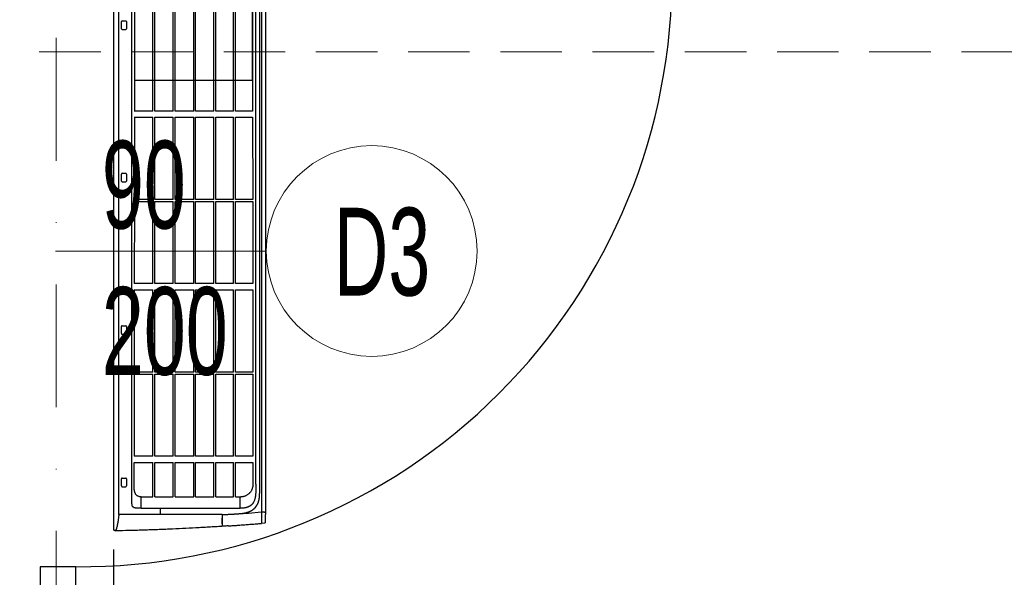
# Model space of a CAD drawing. Header units: inches. Extents: x 67073 to 287261, y -76160 to 48412.
# Tile 34 of 117: x 81883 to 82023, y -41623 to -41543. Entities that reach past the tile are written whole.
import ezdxf

# ---------------------------------------------------------------- set-up
doc = ezdxf.new("R2010")
doc.units = ezdxf.units.IN
doc.header["$MEASUREMENT"] = 0
doc.linetypes.add('DASHDOT', pattern=[1, 0.5, -0.25, 0, -0.25])
doc.linetypes.add('HIDDEN', pattern=[0.375, 0.25, -0.125])
for name, color, linetype in [('DVM_INDOOR', 7, 'Continuous'), ('p--drzwi', 251, 'Continuous'), ('p--opis drzwi', 252, 'Continuous'), ('p--podciąg', 61, 'Continuous')]:
    doc.layers.add(name, color=color, linetype=linetype)
doc.layers.add('p--dach', color=2, linetype='Continuous', lineweight=30)
doc.layers.add('p--osie konstr', color=1, linetype='DASHDOT', lineweight=15)
doc.styles.add('STYL-1', font='Arial Narrow.ttf', dxfattribs={"width": 0.75})

# ---------------------------------------------------------------- blocks, each defined once
blk = doc.blocks.new('drzwi-90-100')
for p, q in [((100, 2.53), (94.95, 2.53)), ((94.95, 2.53), (94.95, -2.53)), ((94.95, -2.53), (100, -2.53))]:
    blk.add_line(p, q)
blk.add_arc((10.8, 3.23), 84.15, 359.5233, 90.4767)
blk = doc.blocks.new('RAC_ID_WM_AIRISE_WF_820X299X215_WF_T_BL')
at = {"layer": 'DVM_INDOOR', "color": 0}
for p, q in [((-409, 0), (-410, -2.5)), ((-409, 0), (409, 0)), ((-386.7, -7), (386.7, -7)), ((-386.7, -66), (-386.7, -7)), ((-347.1, -11.7), (-347.1, -16.9)), ((-346.1, -10.7), (-335.9, -10.7)), ((-334.9, -11.7), (-334.9, -16.9)), ((-130.1, -11.7), (-130.1, -16.9)), ((-129.1, -10.7), (-118.9, -10.7)), ((-117.9, -11.7), (-117.9, -16.9)), ((86.9, -11.7), (86.9, -16.9)), ((87.9, -10.7), (98.1, -10.7)), ((99.1, -11.7), (99.1, -16.9)), ((303.9, -11.7), (303.9, -16.9)), ((304.9, -10.7), (315.1, -10.7)), ((316.1, -11.7), (316.1, -16.9)), ((-367.3, -25.3), (367.3, -25.3)), ((-335.9, -17.9), (-346.1, -17.9)), ((-118.9, -17.9), (-129.1, -17.9)), ((98.1, -17.9), (87.9, -17.9)), ((315.1, -17.9), (304.9, -17.9)), ((-377.7, -38.8), (-377.7, -179.9)), ((-377.7, -38.8), (-361.7, -38.8)), ((-361.7, -38.8), (-361.7, -55.2)), ((-351.7, -28.8), (-312.7, -28.8)), ((-312.7, -28.8), (-312.7, -55.2)), ((-186.8, -28.9), (-303.8, -28.9)), ((-303.8, -55.2), (-303.8, -28.9)), ((-186.8, -28.9), (-186.8, -55.2)), ((-66.9, -29), (-183.9, -28.9)), ((-183.9, -55.2), (-183.9, -28.9)), ((-66.9, -28.9), (-66.9, -55.2)), ((-57.9, -55.2), (-57.9, -28.9)), ((58.9, -29.1), (-57.9, -29)), ((58.9, -29.1), (58.9, -55.2)), ((178.8, -29.1), (61.9, -29.1)), ((61.9, -55.2), (61.9, -29.1)), ((178.8, -28.9), (178.8, -55.2)), ((187.7, -55.2), (187.7, -28.9)), ((354.5, -29.2), (187.7, -29.1)), ((231.5, -29.1), (231.5, -197.4)), ((354.5, -29.2), (231.5, -29.2)), ((-361.7, -55.2), (-312.7, -55.2)), ((-303.8, -55.2), (-186.8, -55.2)), ((-183.9, -55.2), (-66.9, -55.2)), ((-57.9, -55.2), (58.9, -55.2)), ((61.9, -55.2), (178.8, -55.2)), ((187.7, -55.2), (362, -55.2)), ((-377.7, -66), (-386.7, -66)), ((-386.7, -153.9), (-386.7, -66)), ((-361.7, -58), (-361.7, -84.5)), ((-361.7, -58), (-312.7, -58)), ((-312.7, -58), (-312.7, -84.5)), ((-303.8, -84.5), (-303.8, -58)), ((-303.8, -58), (-186.8, -58)), ((-186.8, -58), (-186.8, -84.5)), ((-183.9, -84.5), (-183.9, -58)), ((-183.9, -58), (-66.9, -58)), ((-66.9, -58), (-66.9, -84.5)), ((-57.9, -84.5), (-57.9, -58)), ((-57.9, -58), (58.9, -58)), ((58.9, -58), (58.9, -84.5)), ((61.9, -84.5), (61.9, -58)), ((61.9, -58), (178.8, -58)), ((178.8, -58), (178.8, -84.5)), ((187.7, -84.5), (187.7, -58)), ((187.7, -58), (362, -58)), ((-361.7, -84.5), (-312.7, -84.5)), ((-361.7, -87.2), (-361.7, -113.5)), ((-361.7, -87.2), (-312.7, -87.2)), ((-312.7, -87.2), (-312.7, -113.5)), ((-303.8, -84.5), (-186.8, -84.5)), ((-303.8, -113.5), (-303.8, -87.2)), ((-303.8, -87.2), (-186.8, -87.2)), ((-186.8, -87.2), (-186.8, -113.5)), ((-183.9, -84.5), (-66.9, -84.5)), ((-183.9, -113.5), (-183.9, -87.2)), ((-183.9, -87.2), (-66.9, -87.2)), ((-66.9, -87.2), (-66.9, -113.5)), ((-57.9, -84.5), (58.9, -84.5)), ((-57.9, -113.5), (-57.9, -87.2)), ((-57.9, -87.2), (58.9, -87.2)), ((58.9, -87.2), (58.9, -113.5)), ((61.9, -84.5), (178.8, -84.5)), ((61.9, -113.5), (61.9, -87.2)), ((61.9, -87.2), (178.8, -87.2)), ((178.8, -87.2), (178.8, -113.5)), ((187.7, -84.5), (362, -84.5)), ((187.7, -113.5), (187.7, -87.2)), ((187.7, -87.2), (362, -87.2)), ((-361.7, -113.5), (-312.7, -113.5)), ((-361.7, -116.3), (-361.7, -142.2)), ((-361.7, -116.3), (-312.7, -116.3)), ((-312.7, -116.3), (-312.7, -142.2)), ((-303.8, -113.5), (-186.8, -113.5)), ((-303.8, -142.2), (-303.8, -116.3)), ((-303.8, -116.3), (-186.8, -116.3)), ((-186.8, -116.3), (-186.8, -142.2)), ((-183.9, -113.5), (-66.9, -113.5)), ((-183.9, -142.2), (-183.9, -116.3)), ((-183.9, -116.3), (-66.9, -116.3)), ((-66.9, -116.3), (-66.9, -142.2)), ((-57.9, -113.5), (58.9, -113.5)), ((-57.9, -142.2), (-57.9, -116.3)), ((-57.9, -116.3), (58.9, -116.3)), ((58.9, -116.3), (58.9, -142.2)), ((61.9, -113.5), (178.8, -113.5)), ((61.9, -142.2), (61.9, -116.3)), ((61.9, -116.3), (178.8, -116.3)), ((178.8, -116.3), (178.8, -142.2)), ((187.7, -113.5), (362, -113.5)), ((187.7, -142.2), (187.7, -116.3)), ((187.7, -116.3), (362, -116.3)), ((-404.1, -146), (-404.1, -146)), ((-386.7, -154.1), (-386.7, -154.1)), ((-361.7, -142.2), (-312.7, -142.2)), ((-361.7, -144.9), (-361.7, -170.4)), ((-361.7, -144.9), (-312.7, -144.9)), ((-312.7, -144.9), (-312.7, -170.4)), ((-303.8, -142.2), (-186.8, -142.2)), ((-303.8, -170.4), (-303.8, -144.9)), ((-303.8, -144.9), (-186.8, -144.9)), ((-186.8, -144.9), (-186.8, -170.4)), ((-183.9, -142.2), (-66.9, -142.2)), ((-183.9, -170.4), (-183.9, -144.9)), ((-183.9, -144.9), (-66.9, -144.9)), ((-66.9, -144.9), (-66.9, -170.4)), ((-57.9, -142.2), (58.9, -142.2)), ((-57.9, -170.4), (-57.9, -144.9)), ((-57.9, -144.9), (58.9, -144.9)), ((58.9, -144.9), (58.9, -170.4)), ((61.9, -142.2), (178.8, -142.2)), ((61.9, -170.4), (61.9, -144.9)), ((61.9, -144.9), (178.8, -144.9)), ((178.8, -144.9), (178.8, -170.4)), ((187.7, -142.2), (362, -142.2)), ((187.7, -170.4), (187.7, -144.9)), ((187.7, -144.9), (362, -144.9)), ((-403.5, -154.7), (-403.5, -154.7)), ((-403.2, -154.4), (-386.7, -154.4)), ((-400.8, -154.1), (-400.8, -154.1)), ((-385.5, -191.3), (-387.7, -154.4)), ((-377.7, -179.9), (-361.7, -179.9)), ((-361.7, -170.4), (-312.7, -170.4)), ((-361.7, -173.2), (-361.7, -180.4)), ((-361.7, -173.2), (-312.7, -173.2)), ((-312.7, -173.2), (-312.7, -197.8)), ((-303.8, -170.4), (-186.8, -170.4)), ((-303.8, -197.8), (-303.8, -173.2)), ((-303.8, -173.2), (-186.8, -173.2)), ((-186.8, -173.2), (-186.8, -197.7)), ((-183.9, -170.4), (-66.9, -170.4)), ((-183.9, -197.7), (-183.9, -173.2)), ((-183.9, -173.2), (-66.9, -173.2)), ((-66.9, -173.2), (-66.9, -197.6)), ((-57.9, -170.4), (58.9, -170.4)), ((-57.9, -197.6), (-57.9, -173.2)), ((-57.9, -173.2), (58.9, -173.2)), ((58.9, -173.2), (58.9, -197.5)), ((61.9, -170.4), (178.8, -170.4)), ((61.9, -197.5), (61.9, -173.2)), ((61.9, -173.2), (178.8, -173.2)), ((178.8, -173.2), (178.8, -197.4)), ((187.7, -170.4), (362, -170.4)), ((187.7, -197.4), (187.7, -173.2)), ((187.7, -173.2), (362, -173.2)), ((-383.6, -210.1), (-385.5, -191.3)), ((-399, -214.1), (-399.4, -209.8)), ((-383.6, -210.1), (-399.4, -209.8)), ((-344.4, -210.1), (-383.6, -210.1)), ((-46.2, -210.1), (-344.4, -210.1)), ((-312.7, -197.8), (-344.1, -197.8)), ((-186.8, -197.7), (-303.8, -197.8)), ((-66.9, -197.6), (-183.9, -197.7)), ((58.9, -197.5), (-57.9, -197.6)), ((344.4, -210.1), (-46.2, -210.1)), ((178.8, -197.4), (61.9, -197.5)), ((347.9, -197.3), (187.7, -197.4)), ((231.5, -197.3), (347.3, -197.3)), ((-397.5, -215.5), (-386.6, -215.5)), ((-383.2, -214.4), (-383.2, -215.5)), ((383.2, -215.5), (-383.2, -215.5))]:
    blk.add_line(p, q, dxfattribs=at)
for centre, start, end in [((-346.1, -11.7), 90, 179.9999), ((-335.9, -11.7), 0.0001, 90), ((-129.1, -11.7), 90, 179.9999), ((-118.9, -11.7), 0.0001, 90), ((87.9, -11.7), 90, 179.9999), ((98.1, -11.7), 0.0001, 90), ((304.9, -11.7), 90, 179.9999), ((315.1, -11.7), 0.0001, 90), ((-346.1, -16.9), 180.0039, 270), ((-335.9, -16.9), 270, 359.9961), ((-129.1, -16.9), 180.0039, 270), ((-118.9, -16.9), 270, 359.9961), ((87.9, -16.9), 180.0039, 270), ((98.1, -16.9), 270, 359.9961), ((304.9, -16.9), 180.0039, 270), ((315.1, -16.9), 270, 359.9961)]:
    blk.add_arc(centre, 1, start, end, dxfattribs=at)
blk.add_ellipse((-403.3, -153.8), major_axis=(0.278, 0.113), ratio=1, start_param=2.821263, end_param=4.255417, dxfattribs=at)
for points, knots in [([(-403.6, -153.8), (-403.6, -153.5), (-403.7, -153.1), (-403.7, -152.3), (-403.8, -151.1), (-404, -148.4), (-404.1, -146.1), (-404.4, -141.4), (-404.7, -136.8), (-405, -132.1), (-405.1, -129.8), (-405.2, -129), (-405.2, -127.4), (-405.3, -126.6), (-405.5, -122.7), (-405.7, -119.6), (-406.2, -110.2), (-406.5, -103.9), (-407.1, -91.3), (-407.4, -85), (-407.8, -77.1), (-407.8, -75.5), (-408, -72.3), (-408, -70.7), (-408.2, -66), (-408.3, -62.8), (-408.5, -58.1), (-408.6, -56.5), (-408.7, -53.3), (-408.7, -51.7), (-408.9, -47), (-409, -43.8), (-409.2, -37.5), (-409.3, -34.3), (-409.4, -27.9), (-409.5, -24.8), (-409.8, -15.2), (-409.9, -8.9), (-410, -2.5)], [0, 0, 0, 0, 0.007812, 0.007812, 0.015625, 0.03125, 0.0625, 0.0625, 0.125, 0.15625, 0.15625, 0.171875, 0.171875, 0.1875, 0.1875, 0.25, 0.25, 0.375, 0.375, 0.5, 0.5, 0.53125, 0.53125, 0.5625, 0.5625, 0.625, 0.625, 0.65625, 0.65625, 0.6875, 0.6875, 0.75, 0.75, 0.8125, 0.8125, 0.875, 0.875, 1, 1, 1, 1]), ([(-409.2, -2.6), (-409.2, -2.5), (-409.2, -2.4), (-409.3, -2.3), (-409.3, -2.2), (-409.4, -2), (-409.5, -1.9), (-409.5, -1.7), (-409.5, -1.6), (-409.5, -1.6), (-409.5, -1.5), (-409.5, -1.5), (-409.5, -1.4), (-409.5, -1.2), (-409.4, -1.1), (-409.4, -1)], [0, 0, 0, 0, 0.125, 0.125, 0.25, 0.25, 0.5, 0.5, 0.625, 0.625, 0.65625, 0.6875, 0.75, 0.75, 1, 1, 1, 1]), ([(-407, -3.6), (-407.2, -3.5), (-407.4, -3.5), (-407.9, -3.3), (-408, -3.2), (-408.3, -3.1), (-408.3, -3.1), (-408.4, -3.1), (-408.4, -3), (-408.6, -3), (-408.7, -2.9), (-408.9, -2.8), (-409, -2.7), (-409.2, -2.6)], [0, 0, 0, 0, 0.25, 0.25, 0.5, 0.5, 0.5625, 0.5625, 0.625, 0.625, 0.75, 0.75, 1, 1, 1, 1]), ([(-386.7, -7), (-388.5, -6.8), (-390.2, -6.6), (-392.4, -6.3), (-392.8, -6.3), (-393.7, -6.2), (-394.1, -6.1), (-395.4, -5.9), (-396.3, -5.8), (-397.9, -5.5), (-398.8, -5.3), (-400, -5.1), (-400.5, -5), (-401.3, -4.9), (-401.7, -4.8), (-403.8, -4.3), (-405.4, -4), (-407, -3.6)], [0, 0, 0, 0, 0.25, 0.25, 0.3125, 0.3125, 0.375, 0.375, 0.5, 0.5, 0.625, 0.625, 0.6875, 0.6875, 0.75, 0.75, 1, 1, 1, 1]), ([(-374.8, -26.2), (-374.8, -26.3), (-375, -26.4), (-375.3, -26.6), (-375.8, -27.1), (-376.4, -27.8), (-376.7, -28.4), (-376.9, -28.7)], [0, 0, 0, 0, 0.041801, 0.201508, 0.361215, 0.680629, 1, 1, 1, 1]), ([(-374.7, -26.2), (-374.7, -26.2), (-374.7, -26.2), (-374.7, -26.2), (-374.7, -26.2), (-374.7, -26.2), (-374.7, -26.2), (-374.7, -26.2), (-374.7, -26.2), (-374.7, -26.2), (-374.7, -26.2), (-374.7, -26.2), (-374.7, -26.2), (-374.7, -26.2), (-374.7, -26.2), (-374.7, -26.2), (-374.6, -26.2), (-374.6, -26.2), (-374.6, -26.2), (-374.4, -26.2), (-374.4, -26.2), (-374.1, -26.1), (-374, -26.1), (-373.5, -26), (-373.2, -25.9), (-372.6, -25.8), (-372.3, -25.8), (-371.7, -25.7), (-371.4, -25.6), (-370.7, -25.5), (-370.4, -25.5), (-370, -25.4), (-369.8, -25.4), (-369.5, -25.4), (-369.3, -25.4), (-368.5, -25.3), (-367.9, -25.3), (-367.3, -25.3)], [0, 0, 0, 0, 0.000122, 0.000122, 0.000244, 0.000244, 0.000488, 0.000488, 0.000977, 0.000977, 0.001953, 0.001953, 0.003906, 0.003906, 0.007813, 0.007813, 0.015625, 0.015625, 0.03125, 0.03125, 0.0625, 0.0625, 0.125, 0.125, 0.25, 0.25, 0.375, 0.375, 0.5, 0.5, 0.625, 0.625, 0.6875, 0.6875, 0.75, 0.75, 1, 1, 1, 1]), ([(-377.7, -38.8), (-377.7, -38.6), (-377.7, -38.3), (-377.7, -37.8), (-377.7, -37.3), (-377.7, -36.8), (-377.7, -36.4), (-377.7, -36), (-377.7, -35.6), (-377.7, -35.2), (-377.7, -34.9), (-377.7, -34.5), (-377.7, -34.2), (-377.7, -33.9), (-377.7, -33.5), (-377.7, -33), (-377.7, -32.5), (-377.7, -32.3), (-377.7, -32.1), (-377.7, -32), (-377.7, -32), (-377.7, -31.9), (-377.7, -31.9), (-377.7, -31.8), (-377.7, -31.8), (-377.7, -31.7), (-377.7, -31.5), (-377.7, -31.3), (-377.7, -31.1), (-377.6, -30.8), (-377.6, -30.5), (-377.5, -30.2), (-377.4, -29.9), (-377.4, -29.8), (-377.3, -29.7), (-377.3, -29.6), (-377.3, -29.5), (-377.3, -29.5), (-377.2, -29.4), (-377.2, -29.3), (-377.2, -29.2), (-377.1, -29.1), (-377.1, -29.1), (-377.1, -29), (-377, -28.9), (-377, -28.8), (-376.9, -28.8), (-376.9, -28.7), (-376.9, -28.7)], [0, 0, 0, 0, 0.050243, 0.098523, 0.144839, 0.189192, 0.231581, 0.272006, 0.310468, 0.346966, 0.381501, 0.414072, 0.444679, 0.473322, 0.500002, 0.578216, 0.62501, 0.638641, 0.650008, 0.659383, 0.668758, 0.672184, 0.675772, 0.679523, 0.683436, 0.687512, 0.708306, 0.729133, 0.750012, 0.781269, 0.812473, 0.843692, 0.874994, 0.883321, 0.891643, 0.899963, 0.90828, 0.916597, 0.924914, 0.933234, 0.941556, 0.949883, 0.958215, 0.966553, 0.9749, 0.983256, 0.991622, 1, 1, 1, 1]), ([(-361.7, -38.8), (-361.7, -38.6), (-361.7, -38.4), (-361.7, -38), (-361.7, -37.8), (-361.6, -37.4), (-361.6, -37.2), (-361.5, -36.9), (-361.5, -36.9), (-361.5, -36.8), (-361.5, -36.7), (-361.5, -36.6), (-361.4, -36.5), (-361.3, -36), (-361.2, -35.6), (-360.9, -34.9), (-360.8, -34.5), (-360.5, -34), (-360.4, -33.8), (-360.3, -33.6), (-360.2, -33.6), (-360.2, -33.5), (-360.1, -33.4), (-360, -33.3), (-359.7, -32.8), (-359.5, -32.5), (-359.1, -32.1), (-359, -31.9), (-358.7, -31.7), (-358.5, -31.5), (-358.3, -31.3), (-358.2, -31.2), (-358.1, -31.1), (-358, -31.1), (-358, -31), (-357.8, -30.9), (-357.6, -30.8), (-357.5, -30.7)], [0, 0, 0, 0, 0.0625, 0.0625, 0.125, 0.125, 0.1875, 0.1875, 0.203125, 0.203125, 0.21875, 0.21875, 0.25, 0.25, 0.375, 0.375, 0.5, 0.5, 0.5625, 0.5625, 0.578125, 0.578125, 0.59375, 0.625, 0.625, 0.75, 0.75, 0.8125, 0.8125, 0.875, 0.875, 0.90625, 0.921875, 0.921875, 0.9375, 0.9375, 1, 1, 1, 1]), ([(-351.7, -28.8), (-352, -28.8), (-352.2, -28.8), (-352.7, -28.9), (-353.3, -28.9), (-354, -29.1), (-354.5, -29.2), (-354.8, -29.3), (-354.9, -29.3), (-355, -29.4), (-355, -29.4), (-355.2, -29.5), (-355.3, -29.5), (-355.7, -29.7), (-356.2, -29.9), (-356.8, -30.2), (-357.3, -30.5), (-357.5, -30.7)], [0, 0, 0, 0, 0.125, 0.125, 0.25, 0.375, 0.5, 0.5, 0.53125, 0.53125, 0.5625, 0.5625, 0.625, 0.625, 0.75, 0.875, 1, 1, 1, 1]), ([(-400.8, -154.1), (-400.9, -154.1), (-401, -154.1), (-401.2, -154.1), (-401.3, -154.1), (-401.6, -154.1), (-401.7, -154.1), (-401.9, -154.1), (-402, -154.1), (-402.1, -154.1), (-402.2, -154.1), (-402.2, -154.1), (-402.3, -154.1), (-402.4, -154.1), (-402.6, -154.1), (-402.8, -154.1), (-402.9, -154.1), (-403, -154.1), (-403, -154.1), (-403, -154.1), (-403.1, -154.1), (-403.1, -154.1), (-403.2, -154.1), (-403.3, -154.1), (-403.3, -154.1), (-403.3, -154.1), (-403.3, -154.1)], [0, 0, 0, 0, 0.0625, 0.0625, 0.125, 0.125, 0.25, 0.25, 0.3125, 0.3125, 0.34375, 0.34375, 0.375, 0.375, 0.5, 0.5, 0.625, 0.625, 0.65625, 0.65625, 0.6875, 0.75, 0.75, 0.875, 0.875, 1, 1, 1, 1]), ([(-400.1, -154.1), (-400.1, -154.1), (-400.1, -154.1), (-400.1, -154.1), (-400.2, -154.1), (-400.2, -154.1), (-400.2, -154.1), (-400.2, -154.1), (-400.2, -154.1), (-400.3, -154.1), (-400.3, -154.1), (-400.3, -154.1), (-400.3, -154.1), (-400.3, -154.1), (-400.4, -154.1), (-400.4, -154.1), (-400.4, -154.1), (-400.4, -154.1), (-400.5, -154.1), (-400.5, -154.1), (-400.6, -154.1), (-400.6, -154.1), (-400.7, -154.1), (-400.7, -154.1), (-400.8, -154.1), (-400.8, -154.1), (-400.8, -154.1)], [0, 0, 0, 0, 0.015625, 0.015625, 0.03125, 0.0625, 0.0625, 0.125, 0.125, 0.1875, 0.25, 0.25, 0.28125, 0.28125, 0.3125, 0.375, 0.375, 0.5, 0.5, 0.625, 0.625, 0.75, 0.75, 0.875, 0.875, 1, 1, 1, 1]), ([(-400.1, -154.1), (-398.8, -154.1), (-397.5, -154.1), (-394.8, -154.1), (-393.5, -154.1), (-392.1, -154.1)], [0, 0, 0, 0, 0.5, 0.5, 1, 1, 1, 1]), ([(-386.7, -153.9), (-386.7, -154.7), (-386.7, -154.8), (-386.7, -154.8), (-386.6, -155.9), (-386.6, -157), (-386.6, -158.6), (-386.6, -159.1), (-386.5, -160.2), (-386.5, -160.7), (-386.5, -161.8), (-386.5, -162.4), (-386.4, -163.4), (-386.4, -164), (-386.3, -165.1), (-386.3, -165.6), (-386.3, -166.7), (-386.2, -167.2), (-386.2, -168.3), (-386.2, -168.8), (-386.1, -169.9), (-386.1, -170.4), (-386, -171.5), (-386, -172), (-385.9, -173.1), (-385.9, -173.6), (-385.8, -174.7), (-385.8, -175.3), (-385.7, -176.3), (-385.6, -176.9), (-385.6, -177.7), (-385.5, -178.2), (-385.5, -179), (-385.4, -179.8), (-385.4, -180.3), (-385.3, -180.6)], [-0.002701, -0.002701, -0.002701, -0.002701, 0, 0, 0, 0.125, 0.125, 0.1875, 0.1875, 0.25, 0.25, 0.3125, 0.3125, 0.375, 0.375, 0.4375, 0.4375, 0.5, 0.5, 0.5625, 0.5625, 0.625, 0.625, 0.6875, 0.6875, 0.75, 0.75, 0.8125, 0.8125, 0.875, 0.875, 0.90625, 0.9375, 0.96875, 1, 1, 1, 1]), ([(-403.5, -154.7), (-403.5, -154.7), (-403.5, -154.6), (-403.5, -154.6), (-403.5, -154.5), (-403.4, -154.5), (-403.4, -154.4), (-403.3, -154.4), (-403.3, -154.4), (-403.2, -154.4)], [0, 0, 0, 0, 0.25, 0.25, 0.5, 0.5, 0.75, 0.75, 1, 1, 1, 1]), ([(-403, -162.6), (-403, -162), (-403.2, -159.4), (-403.4, -156.8), (-403.5, -154.7)], [0, 0, 0, 0, 0.211741, 1, 1, 1, 1]), ([(-403, -162.6), (-402.9, -164.4), (-402.7, -166.3), (-402.5, -170.1), (-402.3, -172.1), (-402.2, -174)], [0, 0, 0, 0, 0.5, 0.5, 1, 1, 1, 1]), ([(-402.2, -174), (-402.2, -174.1), (-402, -176.4), (-401.7, -181), (-401.1, -188.1), (-400.6, -195.4), (-400.1, -201.5), (-399.7, -205.8), (-399.5, -208.2), (-399.4, -209.3), (-399.4, -209.8)], [0, 0, 0, 0, 0.005408, 0.205712, 0.406016, 0.60632, 0.806624, 0.906776, 0.956852, 1, 1, 1, 1]), ([(-385.3, -180.6), (-385.3, -181), (-385.3, -181.4), (-385.2, -182.1), (-385.1, -182.9), (-385, -183.7), (-384.9, -184.3), (-384.8, -184.5), (-384.8, -184.9), (-384.7, -185.1), (-384.7, -185.5), (-384.6, -185.7), (-384.6, -186), (-384.5, -186.2), (-384.4, -186.6), (-384.4, -186.8), (-384.3, -187.2), (-384.3, -187.4), (-384, -188.3), (-383.8, -189.1), (-383.5, -190.2), (-383.3, -190.6), (-383.1, -191.1), (-383.1, -191.3), (-382.9, -191.7), (-382.9, -191.9), (-382.7, -192.2), (-382.7, -192.4), (-382.5, -192.8), (-382.4, -192.9), (-382.3, -193.3), (-382.2, -193.5), (-382.1, -193.8), (-382, -194), (-381.8, -194.4), (-381.7, -194.5), (-381.5, -194.9), (-381.4, -195.1), (-381.3, -195.4), (-381.2, -195.6), (-381, -195.9), (-380.9, -196.1), (-380.7, -196.4), (-380.6, -196.6), (-380.4, -196.9), (-380.3, -196.9), (-380.2, -197.1), (-380.2, -197.2), (-380, -197.4), (-379.9, -197.6), (-379.7, -197.9), (-379.5, -198.1), (-379.2, -198.6), (-378.9, -198.9), (-378.5, -199.3), (-378.4, -199.5), (-378.2, -199.8), (-378, -199.9), (-377.7, -200.2), (-377.6, -200.4), (-377.3, -200.6), (-377.2, -200.8), (-376.7, -201.2), (-376.4, -201.5), (-376, -201.8), (-375.8, -202), (-375.5, -202.2), (-375.5, -202.2), (-375.3, -202.3), (-375.2, -202.4), (-375, -202.6), (-374.8, -202.7), (-374.5, -202.9), (-374.3, -203), (-373.8, -203.4), (-373.4, -203.6), (-372.7, -204), (-372.4, -204.2), (-371.6, -204.5), (-371.2, -204.7), (-370.7, -205), (-370.5, -205), (-370.1, -205.2), (-369.7, -205.4), (-369.3, -205.5), (-369, -205.6), (-368.9, -205.6), (-368.7, -205.7), (-368.6, -205.7), (-368.1, -205.9), (-367.7, -206), (-366.9, -206.3), (-366.5, -206.4), (-365.9, -206.5), (-365.7, -206.5), (-365.3, -206.6), (-365.1, -206.7), (-364.5, -206.8), (-364.1, -206.8), (-363.3, -207), (-362.8, -207), (-362.4, -207)], [0, 0, 0, 0, 0.03125, 0.03125, 0.0625, 0.09375, 0.09375, 0.109375, 0.109375, 0.125, 0.125, 0.140625, 0.140625, 0.15625, 0.15625, 0.171875, 0.171875, 0.1875, 0.1875, 0.25, 0.25, 0.28125, 0.28125, 0.296875, 0.296875, 0.3125, 0.3125, 0.328125, 0.328125, 0.34375, 0.34375, 0.359375, 0.359375, 0.375, 0.375, 0.390625, 0.390625, 0.40625, 0.40625, 0.421875, 0.421875, 0.4375, 0.4375, 0.453125, 0.453125, 0.460938, 0.460938, 0.46875, 0.46875, 0.484375, 0.484375, 0.5, 0.5, 0.53125, 0.53125, 0.546875, 0.546875, 0.5625, 0.5625, 0.578125, 0.578125, 0.59375, 0.59375, 0.625, 0.625, 0.640625, 0.640625, 0.648438, 0.648438, 0.65625, 0.65625, 0.671875, 0.671875, 0.6875, 0.6875, 0.71875, 0.71875, 0.75, 0.75, 0.78125, 0.78125, 0.796875, 0.796875, 0.8125, 0.828125, 0.828125, 0.835938, 0.835938, 0.84375, 0.84375, 0.875, 0.875, 0.90625, 0.90625, 0.921875, 0.921875, 0.9375, 0.9375, 0.96875, 0.96875, 1, 1, 1, 1]), ([(-343.7, -201.9), (-344.6, -201.9), (-346.1, -201.9), (-348.1, -201.9), (-349.2, -201.9), (-349.9, -201.9), (-350.3, -201.9), (-350.7, -201.9), (-351.1, -201.9), (-351.4, -201.9), (-351.6, -201.9), (-351.9, -201.9), (-352.2, -201.9), (-352.4, -201.9), (-352.7, -201.9), (-352.9, -201.9), (-353.1, -201.9), (-353.3, -201.9), (-353.5, -201.9), (-353.8, -201.9), (-354, -201.9), (-354.2, -201.9), (-354.6, -201.9), (-355.2, -201.9), (-356.1, -201.8), (-357.2, -201.7), (-358.5, -201.6), (-359.7, -201.5), (-360.9, -201.3), (-362.2, -201.1), (-363.5, -200.8), (-365, -200.4), (-366.4, -199.9), (-367.8, -199.4), (-369.2, -198.7), (-370.3, -198.1), (-371.1, -197.5), (-371.7, -197), (-372.2, -196.6), (-372.8, -196), (-373.4, -195.3), (-374, -194.6), (-374.6, -193.8), (-375.1, -193), (-375.5, -192.1), (-375.9, -191.3), (-376.2, -190.5), (-376.5, -189.8), (-376.7, -189), (-376.9, -188.2), (-377.1, -187.4), (-377.3, -186.5), (-377.4, -185.5), (-377.6, -184.2), (-377.7, -183), (-377.7, -182.1), (-377.7, -181.5), (-377.7, -181), (-377.7, -180.7), (-377.7, -180.5), (-377.7, -180.2), (-377.7, -180), (-377.7, -179.9)], [0, 0, 0, 0, 0.054634, 0.09368, 0.117139, 0.12501, 0.135328, 0.143977, 0.150955, 0.156263, 0.161981, 0.167496, 0.172806, 0.177913, 0.182816, 0.187515, 0.191786, 0.196121, 0.200521, 0.204985, 0.209515, 0.214109, 0.218768, 0.234641, 0.250021, 0.276705, 0.302529, 0.32751, 0.351669, 0.375027, 0.406982, 0.437525, 0.469414, 0.50002, 0.531872, 0.562505, 0.578311, 0.593969, 0.609519, 0.625002, 0.645762, 0.666664, 0.686893, 0.707473, 0.728481, 0.74999, 0.766484, 0.783395, 0.800746, 0.818561, 0.836861, 0.855667, 0.874995, 0.905597, 0.937494, 0.953076, 0.968747, 0.976023, 0.984374, 0.986873, 0.992082, 1, 1, 1, 1]), ([(-344.1, -197.8), (-344.7, -197.8), (-345.3, -197.8), (-346.1, -197.7), (-346.2, -197.7), (-346.5, -197.6), (-346.6, -197.6), (-347.1, -197.5), (-347.4, -197.5), (-348.2, -197.3), (-348.8, -197.1), (-349.9, -196.8), (-350.5, -196.6), (-351.1, -196.3), (-351.3, -196.2), (-351.5, -196.1), (-351.7, -196.1), (-351.7, -196), (-352.1, -195.9), (-352.3, -195.7), (-353.1, -195.3), (-353.6, -195), (-354.5, -194.4), (-355, -194), (-355.7, -193.5), (-355.9, -193.3), (-356.2, -193), (-356.3, -192.9), (-356.5, -192.8), (-356.5, -192.7), (-356.6, -192.6), (-356.7, -192.6), (-357.1, -192.1), (-357.5, -191.7), (-358.2, -190.8), (-358.5, -190.3), (-359.2, -189.4), (-359.5, -188.9), (-359.8, -188.3), (-359.9, -188.2), (-359.9, -188), (-360, -187.9), (-360, -187.8), (-360.2, -187.5), (-360.3, -187.2), (-360.7, -186.4), (-361, -185.3), (-361.3, -184.3), (-361.5, -183.4), (-361.5, -183.2), (-361.6, -182.7), (-361.6, -182.6), (-361.6, -182.4), (-361.6, -182.3), (-361.6, -182.2), (-361.6, -182.1), (-361.7, -181.5), (-361.7, -180.9), (-361.7, -180.4)], [0, 0, 0, 0, 0.0625, 0.0625, 0.078125, 0.078125, 0.09375, 0.09375, 0.125, 0.125, 0.1875, 0.1875, 0.25, 0.25, 0.265625, 0.273437, 0.273437, 0.28125, 0.28125, 0.3125, 0.3125, 0.375, 0.375, 0.4375, 0.4375, 0.46875, 0.46875, 0.484375, 0.484375, 0.492187, 0.492187, 0.5, 0.5, 0.5625, 0.5625, 0.625, 0.625, 0.6875, 0.6875, 0.703125, 0.703125, 0.710937, 0.710937, 0.71875, 0.75, 0.75, 0.8125, 0.875, 0.875, 0.90625, 0.90625, 0.921875, 0.921875, 0.929687, 0.929687, 0.9375, 0.9375, 1, 1, 1, 1]), ([(-362.4, -207), (-362.1, -207.1), (-361.7, -207.1), (-360.9, -207.2), (-360.6, -207.2), (-359.8, -207.3), (-359.4, -207.3), (-358.7, -207.3), (-358.3, -207.4), (-357.5, -207.4), (-357.2, -207.4), (-356.4, -207.4), (-356, -207.5), (-354.9, -207.5), (-354.2, -207.5), (-353.2, -207.6), (-353, -207.6), (-352.7, -207.6), (-352.5, -207.6), (-351.9, -207.6), (-351.5, -207.6), (-350.8, -207.6), (-350.4, -207.6), (-349.6, -207.6), (-349.3, -207.6), (-348.7, -207.6), (-348.5, -207.6), (-348.1, -207.6), (-347.9, -207.6), (-347.4, -207.6), (-347, -207.6), (-346.2, -207.6), (-345.9, -207.6), (-345.1, -207.6), (-344.7, -207.6), (-344.4, -207.6)], [0, 0, 0, 0, 0.0625, 0.0625, 0.125, 0.125, 0.1875, 0.1875, 0.25, 0.25, 0.3125, 0.3125, 0.375, 0.375, 0.5, 0.5, 0.53125, 0.53125, 0.5625, 0.5625, 0.625, 0.625, 0.6875, 0.6875, 0.75, 0.75, 0.78125, 0.78125, 0.8125, 0.8125, 0.875, 0.875, 0.9375, 0.9375, 1, 1, 1, 1]), ([(-397.5, -215.5), (-397.6, -215.5), (-397.7, -215.5), (-397.9, -215.4), (-398, -215.4), (-398.1, -215.3), (-398.2, -215.3), (-398.4, -215.2), (-398.4, -215.1), (-398.6, -215), (-398.6, -215), (-398.8, -214.8), (-398.8, -214.7), (-398.9, -214.6), (-398.9, -214.5), (-399, -214.3), (-399, -214.2), (-399, -214.1)], [0, 0, 0, 0, 0.125, 0.125, 0.25, 0.25, 0.375, 0.375, 0.5, 0.5, 0.625, 0.625, 0.75, 0.75, 0.875, 0.875, 1, 1, 1, 1]), ([(-383.2, -215.5), (-383.5, -215.5), (-383.8, -215.5), (-384.2, -215.5), (-384.3, -215.5), (-384.6, -215.5), (-384.7, -215.5), (-385, -215.5), (-385.2, -215.5), (-385.4, -215.5), (-385.6, -215.5), (-386, -215.5), (-386.3, -215.5), (-386.6, -215.5)], [0, 0, 0, 0, 0.25, 0.25, 0.375, 0.375, 0.5, 0.5, 0.625, 0.625, 0.75, 0.75, 1, 1, 1, 1])]:
    blk.add_open_spline(points, degree=3, knots=knots, dxfattribs=at)
for points, degree in [([(-386.7, -7), (-386.7, -7), (-386.7, -7), (-386.7, -7)], 3), ([(-386.7, -154.1), (-388.5, -154.1), (-390.3, -154.1), (-392.1, -154.1)], 3), ([(-383.2, -214.4), (-383.3, -212.9), (-383.5, -211.5), (-383.6, -210.1)], 3), ([(-344.4, -207.6), (-245, -207.6), (-145.6, -207.6), (-46.2, -207.6)], 3), ([(-343.7, -201.9), (0, -201.9)], 1), ([(-46.2, -207.6), (84, -207.6), (214.2, -207.6), (344.4, -207.6)], 3), ([(0, -201.9), (343.7, -201.9)], 1)]:
    blk.add_open_spline(points, degree=degree, dxfattribs=at)

msp = doc.modelspace()

# ---------------------------------------------------------------- linework, layer by layer
at = {"layer": 'p--dach', "color": 0, "linetype": 'HIDDEN', "lineweight": 20, "ltscale": 35}
msp.add_line((81032.609, -41547.996), (82312.609, -41547.996), dxfattribs=at)
at = {"layer": 'p--opis drzwi', "color": 0, "lineweight": 0}
msp.add_line((81918.047, -41576.346), (81888.047, -41576.346), dxfattribs=at)
msp.add_circle((81933.047, -41576.346), 15, dxfattribs=at)
at = {"layer": 'p--osie konstr', "color": 0, "linetype": 'DASHDOT', "ltscale": 35}
msp.add_line((81888.159, -41738.996), (81888.159, -41155.796), dxfattribs=at)
at = {"layer": 'p--podciąg', "color": 0, "linetype": 'HIDDEN', "ltscale": 30}
msp.add_line((81896.359, -41626.346), (81896.359, -41526.346), dxfattribs=at)

# ---------------------------------------------------------------- block references
at = {"layer": 'DVM_INDOOR', "color": 1, "xscale": 0.1000000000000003, "yscale": 0.1000000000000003, "zscale": 0.1000000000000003, "rotation": 90}
msp.add_blockref('RAC_ID_WM_AIRISE_WF_820X299X215_WF_T_BL', (81896.359, -41575.192), dxfattribs=at)
at = {"layer": 'p--drzwi', "color": 0, "rotation": 270}
msp.add_blockref('drzwi-90-100', (81888.409, -41526.346), dxfattribs=at)

# ---------------------------------------------------------------- texts
at = {"layer": 'p--opis drzwi', "color": 0, "lineweight": 0, "char_height": 12.5, "style": 'STYL-1'}
for s, insert, width, attachment_point in [('90\\P200', (81894.645, -41560.645), 17.2395, 1), ('D3', (81941.382, -41582.867), 98.6805, 9)]:
    msp.add_mtext(s, dxfattribs=dict(at, insert=insert, width=width, attachment_point=attachment_point))

doc.saveas('drawing.dxf')
